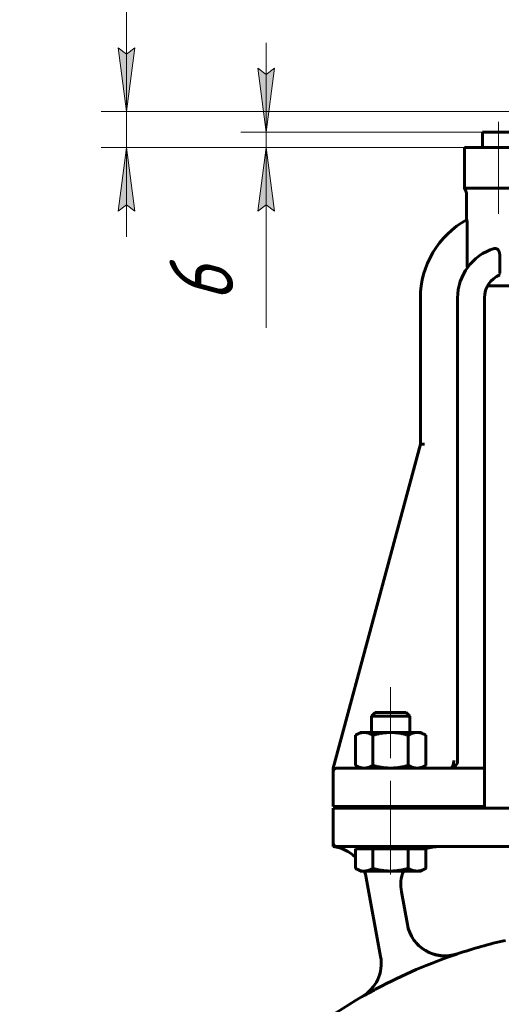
# Model space of a CAD drawing. Header units: millimetres. Extents: x 0 to 614, y -3 to 420.
# Tile 7 of 15: x 143 to 181, y 279 to 356. Entities that reach past the tile are written whole.
import ezdxf

# ---------------------------------------------------------------- set-up
doc = ezdxf.new("R2010")
doc.units = ezdxf.units.MM
for name, pattern in [('K5LT-1', [0]), ('K5LT_AXLED', [19.5, 15, -1.5, 1.5, -1.5]), ('K5LT_BASIC', [0]), ('K5LT_THIN', [0])]:
    doc.linetypes.add(name, pattern=pattern)
doc.layers.add('Системный слой', color=7, linetype='Continuous')
doc.layers.add('Системный слой (1)', color=251, linetype='Continuous', true_color=0x6c6c6c)
doc.styles.add('KDIMTEXTSTYLE', font='txt', dxfattribs={"width": 0.96, "oblique": 15, "height": 5})
doc.styles.add('KTEXTSTYLE', font='txt', dxfattribs={"width": 0.96, "height": 5})
doc.dimstyles.new('KDIMSTYLE (0.20)', dxfattribs={"dimtxt": 5, "dimasz": 1, "dimexe": 2, "dimexo": 0, "dimgap": 1, "dimtad": 1, "dimlfac": 5, "dimtxsty": 'KDIMTEXTSTYLE', "dimsah": 1, "dimcen": 0, "dimdle": 1, "dimadec": 0, "dimazin": 0, "dimtfac": 0.667, "dimtmove": 0, "dimatfit": 3, "dimfxl": 1, "dimtvp": 1, "dimtolj": 1, "dimtzin": 0, "dimarcsym": 0})

# ---------------------------------------------------------------- blocks, each defined once
blk = doc.blocks.new('U4')
at = {"layer": 'Системный слой (1)', "color": 143, "linetype": 'K5LT_BASIC', "lineweight": 60, "true_color": 0x33acca}
for p, q in [((177.595, 297.627), (177.608, 297.652)), ((177.608, 297.652), (177.62, 297.678)), ((177.62, 297.678), (177.631, 297.705))]:
    blk.add_line(p, q, dxfattribs=at)
blk = doc.blocks.new('U5')
at = {"layer": 'Системный слой (1)', "color": 143, "linetype": 'K5LT_BASIC', "lineweight": 60, "true_color": 0x33acca}
for p, q in [((177.069, 297.314), (177.227, 297.336)), ((177.227, 297.336), (177.381, 297.403)), ((177.381, 297.403), (177.516, 297.514))]:
    blk.add_line(p, q, dxfattribs=at)
blk = doc.blocks.new('U6')
at = {"layer": 'Системный слой (1)', "color": 143, "linetype": 'K5LT_BASIC', "lineweight": 60, "true_color": 0x33acca}
for p, q in [((177.069, 297.314), (177.222, 297.335)), ((177.222, 297.335), (177.371, 297.397)), ((177.371, 297.397), (177.504, 297.501))]:
    blk.add_line(p, q, dxfattribs=at)
blk = doc.blocks.new('U7')
at = {"layer": 'Системный слой (1)', "color": 143, "linetype": 'K5LT_BASIC', "lineweight": 60, "true_color": 0x33acca}
for p, q in [((179.615, 347.164), (190.415, 347.164)), ((190.415, 347.164), (201.215, 347.164))]:
    blk.add_line(p, q, dxfattribs=at)
blk = doc.blocks.new('U9')
at = {"layer": 'Системный слой (1)', "color": 143, "linetype": 'K5LT_BASIC', "lineweight": 60, "true_color": 0x33acca}
for start, end in [(102.8395, 108.40974), (71.59026, 77.1605), (119.98201, 146.69229), (33.30771, 60.01799)]:
    blk.add_arc((190.415, 244.324), 40.5, start, end, dxfattribs=at)
blk = doc.blocks.new('U10')
at = {"layer": 'Системный слой (1)', "color": 143, "linetype": 'K5LT_BASIC', "lineweight": 60, "true_color": 0x33acca}
for p, q in [((169.644, 289.458), (169.653, 289.453)), ((169.653, 289.453), (169.891, 289.335)), ((169.891, 289.335), (170.113, 289.267)), ((170.113, 289.267), (170.33, 289.244))]:
    blk.add_line(p, q, dxfattribs=at)
blk = doc.blocks.new('U15')
at = {"layer": 'Системный слой (1)', "color": 143, "linetype": 'K5LT_BASIC', "lineweight": 60, "true_color": 0x33acca}
for start, end in [(45.65453, 82.95049), (10.3559, 20.63605)]:
    blk.add_arc((167.547, 288.187), 3, start, end, dxfattribs=at)
blk = doc.blocks.new('U28')
at = {"layer": 'Системный слой (1)', "color": 143, "linetype": 'K5LT_BASIC', "lineweight": 60, "true_color": 0x33acca}
for start, end in [(90, 109.95012), (158.90042, 190.3559)]:
    blk.add_arc((176.209, 288.164), 3, start, end, dxfattribs=at)
blk = doc.blocks.new('U31')
at = {"layer": 'Системный слой (1)', "color": 143, "linetype": 'K5LT_BASIC', "lineweight": 60, "true_color": 0x33acca}
for p, q in [((177.069, 297.314), (170.915, 297.314)), ((179.769, 297.314), (177.069, 297.314))]:
    blk.add_line(p, q, dxfattribs=at)
blk = doc.blocks.new('D6')
at = {"layer": 'Системный слой (1)'}
for points in [[(151.693, 348.764), (152.351, 353.764), (151.693, 353.264), (151.035, 353.764)], [(152.351, 340.964), (151.693, 345.964), (151.035, 340.964), (151.693, 341.464)]]:
    blk.add_hatch(color=7, dxfattribs=at).paths.add_polyline_path(points)
at = {"layer": 'Системный слой (1)', "color": 7, "linetype": 'K5LT_THIN', "lineweight": 18, "true_color": 0xffffff}
for p, q in [((151.693, 353.776), (151.693, 364.755)), ((151.693, 348.764), (151.693, 355.764)), ((151.693, 353.264), (151.035, 353.764)), ((151.035, 353.764), (151.693, 348.764)), ((151.693, 348.764), (152.351, 353.764)), ((152.351, 353.764), (151.693, 353.264)), ((151.693, 348.764), (151.693, 353.764)), ((185.216, 348.764), (149.693, 348.764)), ((151.693, 345.964), (151.693, 348.764)), ((180.815, 345.964), (149.693, 345.964)), ((151.693, 345.964), (151.035, 340.964)), ((152.351, 340.964), (151.693, 345.964)), ((151.693, 345.964), (151.693, 338.964)), ((151.035, 340.964), (151.693, 341.464)), ((151.693, 341.464), (152.351, 340.964))]:
    blk.add_line(p, q, dxfattribs=at)
blk.add_wipeout([(150.693, 355.776), (143.311, 355.776), (143.311, 362.476), (150.693, 362.476)]).dxf.layer = 'Системный слой (1)'
at = {"layer": 'Системный слой (1)', "color": 7, "insert": (144.105, 355.776), "char_height": 5, "attachment_point": 1, "rotation": 90, "style": 'KTEXTSTYLE'}
blk.add_mtext('\\fArial|b0|c204|p34;\\H5.0;\\W1.000;\\Q15;\\fGOST Type AU|b0|i0|c204|p34;\\Q15;\\W0.960;14', dxfattribs=at)
blk = doc.blocks.new('KDIMARROW_01')
at = {"layer": 'Системный слой'}
blk.add_hatch(color=0, dxfattribs=at).paths.add_polyline_path([(0, 0), (-5, 0.658), (-4.5, 0), (-5, -0.658)])
at = {"layer": 'Системный слой', "color": 0, "linetype": 'K5LT_THIN', "lineweight": 18}
for p, q in [((-4.5, 0), (-5, 0.658)), ((-5, 0.658), (0, 0)), ((0, 0), (-5, -0.658)), ((-5, -0.658), (-4.5, 0))]:
    blk.add_line(p, q, dxfattribs=at)
at = {"layer": 'Системный слой (1)', "color": 0, "linetype": 'K5LT_THIN', "lineweight": 18}
blk.add_line((410.52, 173.564), (410.32, 173.564), dxfattribs=at)
blk = doc.blocks.new('D7')
at = {"layer": 'Системный слой (1)'}
for points in [[(162.649, 347.164), (163.307, 352.164), (162.649, 351.664), (161.99, 352.164)], [(163.307, 340.964), (162.649, 345.964), (161.99, 340.964), (162.649, 341.464)]]:
    blk.add_hatch(color=7, dxfattribs=at).paths.add_polyline_path(points)
at = {"layer": 'Системный слой (1)', "color": 7, "linetype": 'K5LT_THIN', "lineweight": 18, "true_color": 0xffffff}
for p, q in [((162.649, 347.164), (162.649, 354.164)), ((162.649, 351.664), (161.99, 352.164)), ((161.99, 352.164), (162.649, 347.164)), ((162.649, 347.164), (163.307, 352.164)), ((163.307, 352.164), (162.649, 351.664)), ((179.615, 347.164), (160.649, 347.164)), ((162.649, 345.964), (162.649, 347.164)), ((180.815, 345.964), (160.649, 345.964)), ((162.649, 345.964), (161.99, 340.964)), ((163.307, 340.964), (162.649, 345.964)), ((162.649, 345.964), (162.649, 338.964)), ((162.649, 345.964), (162.649, 340.964)), ((161.99, 340.964), (162.649, 341.464)), ((162.649, 341.464), (163.307, 340.964)), ((162.649, 340.96), (162.649, 331.833))]:
    blk.add_line(p, q, dxfattribs=at)
blk.add_wipeout([(161.649, 333.833), (154.267, 333.833), (154.267, 338.755), (161.649, 338.755)]).dxf.layer = 'Системный слой (1)'
at = {"layer": 'Системный слой (1)', "color": 7, "insert": (155.061, 333.833), "char_height": 5, "attachment_point": 1, "rotation": 90, "style": 'KTEXTSTYLE'}
blk.add_mtext('\\fArial|b0|c204|p34;\\H5.0;\\W1.000;\\Q15;\\fGOST Type AU|b0|i0|c204|p34;\\Q15;\\W0.960;6', dxfattribs=at)

msp = doc.modelspace()

# ---------------------------------------------------------------- linework, layer by layer
at = {"layer": 'Системный слой (1)', "color": 30, "linetype": 'K5LT_AXLED', "lineweight": 18, "true_color": 0xff8000}
for p, q in [((180.8693, 340.7641), (180.8693, 347.9641)), ((172.4152, 303.6641), (172.4152, 298.1041)), ((172.4152, 296.3141), (172.4152, 292.1641)), ((172.4152, 293.1641), (172.4152, 288.9841))]:
    msp.add_line(p, q, dxfattribs=at)
at = {"layer": 'Системный слой (1)', "color": 143, "linetype": 'K5LT_BASIC', "lineweight": 60, "true_color": 0x33acca}
for p, q in [((179.6152, 345.9641), (179.6152, 347.1641)), ((180.8152, 345.9641), (178.2152, 345.9641)), ((178.2152, 342.7641), (178.2152, 345.9641)), ((180.8152, 345.9641), (200.0152, 345.9641)), ((180.8152, 342.7641), (178.2152, 342.7641)), ((178.2152, 342.7641), (178.2152, 342.6688)), ((180.8152, 342.7641), (187.8869, 342.7641)), ((178.356, 340.2669), (178.356, 342.3641)), ((178.4159, 336.9926), (178.4159, 339.9442)), ((180.972, 336.1141), (180.972, 337.5316)), ((180.0173, 335.1141), (200.8131, 335.1141)), ((174.7496, 322.7125), (174.7496, 334.1605)), ((177.6688, 334.1605), (177.6688, 297.9141)), ((179.7688, 297.3141), (179.7688, 334.1605)), ((174.7496, 322.7125), (167.9152, 297.3141)), ((175.0603, 322.7125), (174.7496, 322.7125)), ((171.1913, 301.6641), (170.9152, 301.388)), ((170.9152, 301.388), (173.1574, 301.388)), ((170.9152, 300.1041), (170.9152, 301.388)), ((173.6392, 301.6641), (171.1913, 301.6641)), ((173.1574, 301.388), (173.9152, 301.388)), ((173.6392, 301.6641), (173.9152, 301.388)), ((173.9152, 300.1041), (173.9152, 301.388)), ((170.0152, 300.1041), (169.6439, 299.8898)), ((169.6439, 299.8898), (169.6439, 297.5285)), ((170.0152, 300.1041), (170.3368, 300.1041)), ((170.3368, 300.1041), (172.4152, 300.1041)), ((171.0296, 299.8898), (171.0296, 297.5285)), ((172.4152, 300.1041), (174.4937, 300.1041)), ((173.8009, 299.8898), (173.8009, 297.5285)), ((174.4937, 300.1041), (174.8152, 300.1041)), ((174.8152, 300.1041), (175.1865, 299.8898)), ((175.1865, 299.8898), (175.1865, 297.5285)), ((167.9152, 297.3141), (167.9152, 297.2173)), ((167.9152, 297.2173), (167.9152, 297.0141)), ((170.9152, 297.3141), (168.2152, 297.3141)), ((170.0152, 297.3141), (169.6439, 297.5285)), ((174.8152, 297.3141), (175.1865, 297.5285)), ((179.7688, 297.0141), (179.7688, 297.3141)), ((167.9152, 294.3141), (167.9152, 297.0141)), ((179.7688, 294.3141), (179.7688, 297.0141)), ((167.9152, 294.3141), (170.9152, 294.3141)), ((170.9152, 294.1641), (167.9152, 294.1641)), ((167.9152, 294.1641), (167.9152, 291.4641)), ((170.9152, 294.1641), (170.9152, 294.3141)), ((170.9152, 294.3141), (179.7688, 294.3141)), ((179.6289, 294.1641), (170.9152, 294.1641)), ((173.9152, 294.1641), (173.9152, 294.3141)), ((179.9276, 294.1641), (179.6289, 294.1641)), ((182.9152, 294.1641), (179.9276, 294.1641)), ((167.9152, 291.4641), (167.9152, 291.1641)), ((168.2152, 291.1641), (170.9152, 291.1641)), ((169.644, 290.9841), (169.644, 289.4585)), ((169.644, 290.9841), (170.3296, 290.9841)), ((170.0152, 290.9841), (170.0152, 291.1641)), ((170.3296, 290.9841), (171.0152, 290.9841)), ((170.9152, 291.1641), (179.6289, 291.1641)), ((171.0152, 290.9841), (171.0152, 289.4585)), ((171.0152, 290.9841), (172.4008, 290.9841)), ((172.4008, 290.9841), (173.7864, 290.9841)), ((173.7864, 290.9841), (173.7864, 289.4585)), ((173.7864, 290.9841), (174.4864, 290.9841)), ((174.4864, 290.9841), (175.1865, 290.9841)), ((174.8152, 290.9841), (174.8152, 291.1641)), ((175.1865, 290.9841), (175.1865, 289.4585)), ((179.6289, 291.1641), (182.9152, 291.1641)), ((170.0152, 289.2441), (169.6531, 289.4531)), ((174.8152, 289.2441), (175.1773, 289.4531)), ((175.1865, 289.4585), (175.177, 289.453)), ((170.3296, 289.2441), (170.0152, 289.2441)), ((172.4008, 289.2441), (170.3296, 289.2441)), ((170.4982, 288.7261), (171.6294, 282.5356)), ((174.4864, 289.2441), (172.4008, 289.2441)), ((174.8152, 289.2441), (174.4864, 289.2441)), ((173.7286, 285.046), (173.2574, 287.6248)), ((170.1762, 279.4045), (170.1776, 279.3972))]:
    msp.add_line(p, q, dxfattribs=at)
for centre, radius, start, end in [((177.956, 342.3641), 0.4, 0, 49.604845), ((181.7224, 334.1605), 6.9728, 118.552488, 180), ((181.7224, 334.1605), 4.0536, 107.17945, 180), ((181.7224, 334.1605), 1.9536, 112.16423, 180), ((177.0688, 297.9141), 0.6, 270, 0), ((177.0688, 297.9141), 0.6, 270, 0), ((168.2152, 297.0141), 0.3, 90, 180), ((168.2152, 297.0141), 0.3, 90, 156.458585), ((168.2152, 291.4641), 0.3, 180, 270), ((176.6775, 285.5979), 3, 190.355904, 288.409742), ((168.677, 282.0031), 3, 299.982015, 10.355904), ((190.4152, 244.3241), 40.4864, 108.412469, 118.128278)]:
    msp.add_arc(centre, radius, start, end, dxfattribs=at)
msp.add_ellipse((177.0688, 297.9141), major_axis=(0, 0.6), ratio=0.5, start_param=3.1415927, end_param=4.712389, dxfattribs=at)
for points, knots in [([(178.4159, 339.9442), (178.4159, 339.977), (178.4153, 340.0247), (178.4137, 340.0765), (178.4126, 340.1056), (178.4113, 340.1327), (178.4095, 340.164), (178.4068, 340.2001), (178.4037, 340.2306), (178.4004, 340.2549), (178.3974, 340.2711), (178.3944, 340.2814), (178.3918, 340.2855), (178.3903, 340.2856), (178.3896, 340.2853)], [0, 0, 0, 0, 2.9102844, 4.2084178, 4.7834932, 5.679629, 6.8776644, 8.0250618, 9.7694645, 10.8785889, 12.0341755, 13.2492363, 14.2592201, 15, 15, 15, 15]), ([(180.972, 337.5316), (180.972, 337.5481), (180.971, 337.5807), (180.9671, 337.6209), (180.9619, 337.6561), (180.9554, 337.6904), (180.9443, 337.7346), (180.9282, 337.7821), (180.9092, 337.825), (180.888, 337.8645), (180.8648, 337.8998), (180.8327, 337.9397), (180.8007, 337.9705), (180.7688, 337.9944), (180.7366, 338.0143), (180.7047, 338.0286), (180.65, 338.0449), (180.5923, 338.0489), (180.5433, 338.0389), (180.5251, 338.0333)], [0, 0, 0, 0, 0.9604751, 1.9046085, 2.369964, 3.0680305, 3.9965267, 5.149948, 6.2205007, 7.0708473, 8.2088088, 9.239399, 10.9167282, 11.7727916, 12.6272985, 14.259123, 15.011218, 18.111024, 20, 20, 20, 20]), ([(178.4497, 336.5524), (178.4482, 336.5504), (178.4456, 336.5489), (178.4422, 336.552), (178.4386, 336.5601), (178.4358, 336.5715), (178.4333, 336.5855), (178.4316, 336.5969), (178.4297, 336.6123), (178.4275, 336.6341), (178.4253, 336.6605), (178.4226, 336.7015), (178.4206, 336.7435), (178.4184, 336.8026), (178.4165, 336.8816), (178.4159, 336.9512), (178.4159, 336.9926)], [0, 0, 0, 0, 0.9940459, 1.7963577, 2.4186024, 3.6897215, 4.054089, 4.6139005, 5.2973921, 6.007337, 7.1558388, 8.1219501, 10.0962339, 11.0928625, 13.4632258, 17, 17, 17, 17]), ([(177.6002, 297.6363), (177.6026, 297.6408), (177.6049, 297.6454), (177.6111, 297.658), (177.6148, 297.6661), (177.6188, 297.6753), (177.6193, 297.6763), (177.6204, 297.6791), (177.6212, 297.6808), (177.6226, 297.6841), (177.6232, 297.6857), (177.6245, 297.6888), (177.6251, 297.6902), (177.6262, 297.693), (177.6267, 297.6943), (177.6277, 297.6969), (177.6282, 297.6981), (177.6291, 297.7005), (177.6295, 297.7017), (177.6303, 297.7036), (177.6305, 297.7043), (177.6309, 297.7053), (177.631, 297.7057), (177.6318, 297.7077), (177.6324, 297.7093), (177.6341, 297.7141), (177.6352, 297.7172), (177.6375, 297.724), (177.6388, 297.7278), (177.64, 297.7316)], [0.7445789, 0.7445789, 0.7445789, 0.7445789, 2.2337368, 2.2337368, 4.8337368, 4.8337368, 5.1475451, 5.1475451, 5.6958102, 5.6958102, 6.194233, 6.194233, 6.6473447, 6.6473447, 7.0592644, 7.0592644, 7.4337368, 7.4337368, 7.8082093, 7.8082093, 8.0181053, 8.0181053, 8.1244029, 8.1244029, 8.6302996, 8.6302996, 9.578857, 9.578857, 10.7145099, 10.7145099, 10.7145099, 10.7145099]), ([(173.7286, 285.046), (173.7619, 284.8639), (173.8706, 284.4725), (174.0593, 284.1129), (174.2602, 283.8017), (174.3853, 283.6417), (174.6663, 283.3518), (174.8223, 283.2217), (175.1269, 283.0112), (175.3036, 282.9113), (175.6742, 282.7509), (175.868, 282.6905), (176.2299, 282.6126), (176.6329, 282.5632), (177.0371, 282.6), (177.3509, 282.6573), (177.4897, 282.6921), (177.6274, 282.7379)], [1.4811705, 1.4811705, 1.4811705, 1.4811705, 1.6663653, 1.8515601, 1.8515601, 2.0367295, 2.0367295, 2.2218988, 2.2218988, 2.4070321, 2.4070321, 2.5921653, 2.5921653, 2.7772662, 2.9623671, 2.9623671, 3.0962256, 3.0962256, 3.0962256, 3.0962256]), ([(171.328, 280.0289), (171.1963, 279.9584), (171.0603, 279.8854), (170.664, 279.6703), (170.3908, 279.5185), (170.1799, 279.3985), (170.1787, 279.3978), (170.1776, 279.3972)], [0, 0, 0, 0, 0.14941094, 0.14941094, 0.45855975, 0.45855975, 0.46026389, 0.46026389, 0.46026389, 0.46026389])]:
    msp.add_open_spline(points, degree=3, knots=knots, dxfattribs=at)
at = {"layer": 'Системный слой (1)', "color": 7, "linetype": 'K5LT-1'}
msp.add_open_spline([(180.972, 336.1141), (180.972, 336.1059), (180.9722, 336.0895), (180.9734, 336.0649), (180.9753, 336.0403), (180.978, 336.0163), (180.9813, 335.9928), (180.9839, 335.9774), (180.9854, 335.9698)], degree=3, knots=[0, 0, 0, 0, 0.2285449, 0.4570898, 0.6856347, 0.9141796, 1.1307839, 1.3473882, 1.3473882, 1.3473882, 1.3473882], dxfattribs=at)
at = {"layer": 'Системный слой (1)', "color": 143, "linetype": 'K5LT_BASIC', "lineweight": 60, "true_color": 0x33acca}
for points in [[(170.3368, 300.1041), (170.0152, 300.1041), (169.6439, 299.8898)], [(171.0296, 299.8898), (170.6583, 300.1041), (170.3368, 300.1041)], [(172.4152, 300.1041), (171.7721, 300.1041), (171.0296, 299.8898)], [(173.8009, 299.8898), (173.0583, 300.1041), (172.4152, 300.1041)], [(174.4937, 300.1041), (174.1721, 300.1041), (173.8009, 299.8898)], [(175.1865, 299.8898), (174.8152, 300.1041), (174.4937, 300.1041)], [(169.6439, 297.5285), (170.0152, 297.3141), (170.3368, 297.3141)], [(170.3368, 297.3141), (170.6583, 297.3141), (171.0296, 297.5285)], [(171.0296, 297.5285), (171.7721, 297.3141), (172.4152, 297.3141)], [(172.4152, 297.3141), (173.0583, 297.3141), (173.8009, 297.5285)], [(173.8009, 297.5285), (174.1721, 297.3141), (174.4937, 297.3141)], [(174.4937, 297.3141), (174.8152, 297.3141), (175.1865, 297.5285)], [(170.3296, 289.2441), (170.6478, 289.2441), (171.0152, 289.4585)], [(171.0152, 289.4585), (171.7577, 289.2441), (172.4008, 289.2441)], [(172.4008, 289.2441), (173.0439, 289.2441), (173.7864, 289.4585)], [(173.7864, 289.4585), (174.1616, 289.2441), (174.4864, 289.2441)], [(174.4864, 289.2441), (174.8113, 289.2441), (175.1865, 289.4585)]]:
    msp.add_rational_spline(points, [1, 1.0379548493, 1], degree=2, dxfattribs=at)

# ---------------------------------------------------------------- block references
at = {"layer": 'Системный слой (1)'}
for name in ['U7', 'U31', 'U5', 'U6', 'U4', 'U15', 'U28', 'U10', 'U9']:
    msp.add_blockref(name, (0, 0), dxfattribs=at)

# ---------------------------------------------------------------- next in the draw order: dimensions: what is measured, and where the dimension line sits
at = {"layer": 'Системный слой (1)', "color": 7}
dim = msp.add_linear_dim(base=(151.6928, 345.9641), p1=(185.216, 348.7641), p2=(180.8152, 345.9641), angle=90, dimstyle='KDIMSTYLE (0.20)', override={"dimexo": 0, "dimtoh": 1, "dimpost": '\\fGOST Type AU|b0|c204|p34;\\H5.0;\\W0.960;\\Q15;<>', "dimblk1": 'KDIMARROW_01', "dimblk2": 'KDIMARROW_01', "dimse1": 0, "dimse2": 0, "dimclrt": 7, "dimtol": 1, "dimtp": 0, "dimtm": 0, "dimtdec": 5, "dimtmove": 1, "dimtolj": 1}, dxfattribs=at)
dim.commit()
dim.dimension.update_dxf_attribs({"geometry": 'D6', "text_midpoint": (151.6928, 359.2658), "dimtype": 160})

# ---------------------------------------------------------------- next in the draw order: dimensions: what is measured, and where the dimension line sits
dim = msp.add_linear_dim(base=(162.6487, 345.9641), p1=(179.6152, 347.1641), p2=(180.8152, 345.9641), angle=90, dimstyle='KDIMSTYLE (0.20)', override={"dimexo": 0, "dimtoh": 1, "dimpost": '\\fGOST Type AU|b0|c204|p34;\\H5.0;\\W0.960;\\Q15;<>', "dimblk1": 'KDIMARROW_01', "dimblk2": 'KDIMARROW_01', "dimse1": 0, "dimse2": 0, "dimclrt": 7, "dimtol": 1, "dimtp": 0, "dimtm": 0, "dimtdec": 5, "dimtmove": 1, "dimtolj": 1}, dxfattribs=at)
dim.commit()
dim.dimension.update_dxf_attribs({"geometry": 'D7', "text_midpoint": (162.6487, 336.3965), "dimtype": 160})

doc.saveas('drawing.dxf')
